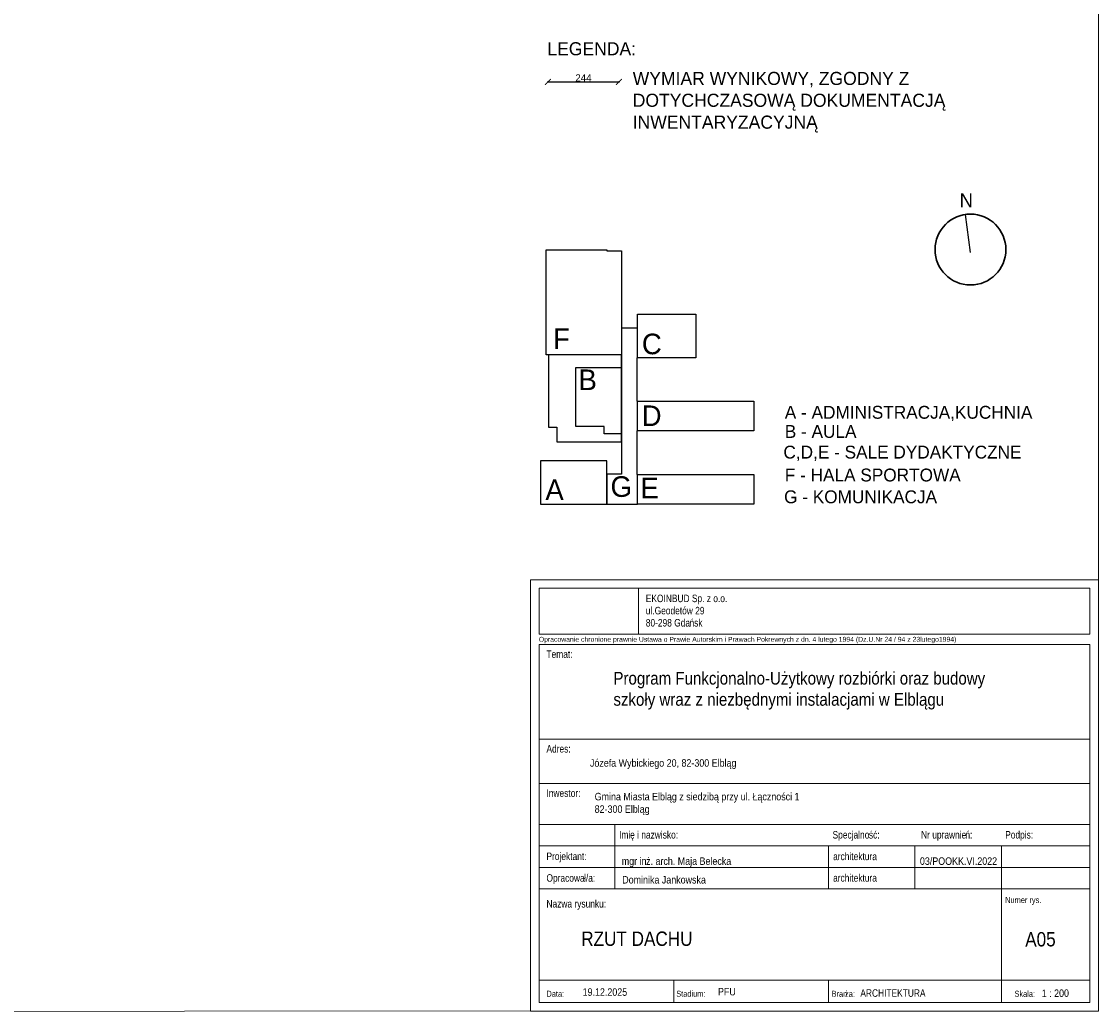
# Model space of a CAD drawing. Header units: centimetres. Extents: x -17621 to 77377, y -18613 to 66.
# Tile 173 of 173: x 73681 to 77377, y -18592 to -15190. Entities that reach past the tile are written whole.
import ezdxf

# ---------------------------------------------------------------- set-up
doc = ezdxf.new("R2010")
doc.units = ezdxf.units.CM
doc.layers.add('0-wymiarowanie rys.CAD', color=5, linetype='Continuous', lineweight=0, true_color=0x0000ff)
doc.layers.add('a_inwentaryzacja', color=141, linetype='Continuous', lineweight=0)
doc.layers.add('Title Blocks', color=7, linetype='Continuous', lineweight=9)
for name, color, linetype in [('PDF3_WIDOKOWA', 7, 'Continuous'), ('PDF_A200 ELEMENTY GŁÓWNE', 7, 'Continuous'), ('PDF_A210 ŚCIANY ZEWNĘTRZNE', 7, 'Continuous'), ('PDF_Text', 7, 'Continuous')]:
    doc.layers.add(name, color=color, linetype=linetype)
doc.styles.add('Arial_10', font='arial.ttf', dxfattribs={"width": 0.85, "height": 0.22})
doc.styles.add('Arial_11', font='arial.ttf', dxfattribs={"width": 0.85, "height": 0.25})
doc.styles.add('Arial_5', font='arial.ttf', dxfattribs={"width": 0.8, "height": 0.13})
doc.styles.add('Arial_6', font='arial.ttf', dxfattribs={"height": 0.085})
doc.styles.add('Arial_7', font='arial.ttf', dxfattribs={"width": 0.8, "height": 0.105})
doc.styles.add('Arial_9', font='arial.ttf', dxfattribs={"width": 0.85, "height": 0.13})
doc.styles.add('PDF Century Gothic', font='GOTHIC.TTF')
doc.dimstyles.new('ISO-25', dxfattribs={"dimtxt": 25, "dimasz": 20, "dimexe": 0.6, "dimexo": 0.375, "dimtad": 1, "dimdec": 0, "dimtxsty": 'PDF Century Gothic', "dimblk": 'ARCHTICK', "dimcen": 2.5, "dimadec": 1, "dimazin": 0, "dimtfac": 1, "dimtdec": 0, "dimtmove": 0, "dimatfit": 3, "dimldrblk": 'ARCHTICK', "dimfxl": 2, "dimfxlon": 1, "dimarcsym": 0})

# ---------------------------------------------------------------- blocks, each defined once
blk = doc.blocks.new('Arkusz - Rzut_ przekrój_ elewacja-1192259-RZUT DACHU')
at = {"layer": 'Title Blocks'}
for p, q in [((19.601, 0.075), (29.45, 0.075)), ((19.601, -7.404), (19.601, 0.075)), ((29.45, 0.075), (29.45, -7.404)), ((19.751, -0.072), (29.299, -0.072)), ((19.751, -0.072), (19.751, -0.872)), ((21.473, -0.072), (21.473, -0.872)), ((29.299, -0.072), (29.299, -0.872)), ((19.751, -0.872), (29.299, -0.872)), ((19.751, -1.048), (29.299, -1.048)), ((19.751, -1.048), (19.751, -7.254)), ((29.299, -1.048), (29.299, -7.254)), ((19.751, -2.689), (29.299, -2.689)), ((19.751, -3.458), (29.299, -3.458)), ((19.751, -4.168), (29.299, -4.168)), ((21.067, -4.168), (21.067, -5.286)), ((19.751, -4.54), (29.299, -4.54)), ((24.767, -4.54), (24.767, -5.286)), ((26.267, -4.54), (26.267, -5.286)), ((27.767, -4.54), (27.767, -7.254)), ((19.751, -4.913), (29.299, -4.913)), ((19.751, -5.286), (29.299, -5.286)), ((19.751, -5.286), (29.299, -5.286)), ((19.751, -6.87), (29.299, -6.87)), ((22.086, -6.87), (22.086, -7.254)), ((24.767, -6.87), (24.767, -7.254)), ((19.751, -7.254), (29.299, -7.254)), ((19.601, -7.404), (29.45, -7.404))]:
    blk.add_line(p, q, dxfattribs=at)
at = {"layer": 'Title Blocks', "attachment_point": 1}
for s, insert, char_height, width, style in [('EKOINBUD Sp. z o.o.', (21.602, -0.184), 0.13, 1.69958, 'Arial_5'), ('ul.Geodetów 29', (21.602, -0.396), 0.13, 1.21856, 'Arial_5'), ('80-298 Gda', (21.602, -0.607), 0.13, 0.91713, 'Arial_5'), ('ńsk', (22.359, -0.607), 0.13, 0.27578, 'Arial_5'), ('Opracowanie chronione prawnie Ustawa o Prawie Autorskim i Prawach Pokrewnych z dn. 4 lutego 1994 (Dz.U.Nr 24 / 94 z 23lutego1994)', (19.747, -0.916), 0.085, 9.17932, 'Arial_6'), ('Temat:', (19.88, -1.151), 0.13, 0.53873, 'Arial_5'), ('Adres:', (19.88, -2.792), 0.13, 0.50667, 'Arial_5'), ('Inwestor:', (19.88, -3.561), 0.13, 0.7119, 'Arial_5'), ('Imi', (21.139, -4.283), 0.13, 0.23089, 'Arial_5'), ('ę i nazwisko:', (21.33, -4.283), 0.13, 1.00051, 'Arial_5'), ('Specjalno', (24.84, -4.283), 0.13, 0.76321, 'Arial_5'), ('ść:', (25.47, -4.283), 0.13, 0.23089, 'Arial_5'), ('Nr uprawnie', (26.375, -4.283), 0.13, 0.92996, 'Arial_5'), ('ń:', (27.143, -4.283), 0.13, 0.14751, 'Arial_5'), ('Podpis:', (27.833, -4.283), 0.13, 0.57722, 'Arial_5'), ('Projektant:', (19.88, -4.656), 0.13, 0.83376, 'Arial_5'), ('architektura', (24.85, -4.658), 0.13, 1.26346, 'Arial_5'), ('Opracowa', (19.88, -5.032), 0.13, 0.78886, 'Arial_5'), ('ł/a:', (20.531, -5.032), 0.13, 0.2373, 'Arial_5'), ('architektura', (24.85, -5.03), 0.13, 1.26346, 'Arial_5'), ('Nazwa rysunku:', (19.88, -5.479), 0.13, 1.23781, 'Arial_5'), ('Numer rys.', (27.833, -5.427), 0.105, 0.64776, 'Arial_7'), ('Data:', (19.88, -7.052), 0.105, 0.32709, 'Arial_7'), ('Stadium:', (22.13, -7.052), 0.105, 0.51949, 'Arial_7'), ('Bran', (24.823, -7.053), 0.105, 0.28219, 'Arial_7'), ('ża:', (25.056, -7.053), 0.105, 0.17316, 'Arial_7'), ('ARCHITEKTURA', (25.322, -7.027), 0.13, 1.34684, 'Arial_5'), ('Skala:', (27.994, -7.053), 0.105, 0.37198, 'Arial_7')]:
    blk.add_mtext(s, dxfattribs=dict(at, insert=insert, char_height=char_height, width=width, style=style))
blk = doc.blocks.new('_ArchTick')
at = {"color": 0, "linetype": 'ByBlock', "const_width": 0.15}
blk.add_lwpolyline([(-0.5, -0.5), (0.5, 0.5)], dxfattribs=at)
blk = doc.blocks.new('*D1181')
at = {"layer": '0-wymiarowanie rys.CAD', "color": 0, "linetype": 'Continuous', "lineweight": -2, "transparency": 16777216}
for p, q in [((75487.2, -15395.2), (75487.2, -15397.8)), ((75487.2, -15397.2), (75731.3, -15397.2)), ((75731.3, -15395.2), (75731.3, -15397.8))]:
    blk.add_line(p, q, dxfattribs=at)
at = {"layer": 'Defpoints', "color": 0, "linetype": 'Continuous', "transparency": 16777216}
for p in [(75487.2, -15284.2), (75731.3, -15284.2), (75731.3, -15397.2)]:
    blk.add_point(p, dxfattribs=at)
at = {"layer": '0-wymiarowanie rys.CAD', "color": 0, "linetype": 'Continuous', "lineweight": -2, "transparency": 16777216, "xscale": 20, "yscale": 20, "zscale": 20, "rotation": 180}
blk.add_blockref('_ArchTick', (75487.2, -15397.2), dxfattribs=at)
at = {"layer": '0-wymiarowanie rys.CAD', "color": 0, "linetype": 'Continuous', "lineweight": -2, "transparency": 16777216, "xscale": 20, "yscale": 20, "zscale": 20}
blk.add_blockref('_ArchTick', (75731.3, -15397.2), dxfattribs=at)
at = {"layer": '0-wymiarowanie rys.CAD', "color": 0, "linetype": 'Continuous', "transparency": 16777216, "insert": (75609.3, -15383.7), "char_height": 25, "attachment_point": 5, "style": 'PDF Century Gothic'}
blk.add_mtext('244', dxfattribs=at)

msp = doc.modelspace()

# ---------------------------------------------------------------- linework, layer by layer
at = {"layer": 'a_inwentaryzacja', "color": 0, "linetype": 'Continuous', "lineweight": 25}
msp.add_line((76937.7, -15983.4), (76920.9, -15852.5), dxfattribs=at)
at = {"layer": 'a_inwentaryzacja', "lineweight": 25}
for points in [[(75691.8, -16846.7), (75795, -16847.4), (75795, -16745), (75794.2, -16745), (75794.2, -16594.7), (75795, -16594.7), (75795, -16493.8), (75794.2, -16493.8), (75794.2, -16345), (75795, -16345), (75795, -16243.3), (75740.4, -16243.3), (75740.4, -16334.5), (75740.4, -16632.8), (75740.4, -16744.2), (75689.5, -16744.2), (75689.5, -16846.7)], [(75518.3, -16632.8), (75740.4, -16632.8), (75740.4, -16334.5), (75489.2, -16334.5), (75489.2, -16582.7), (75518.3, -16582.7)]]:
    msp.add_lwpolyline(points, close=True, dxfattribs=at)
at = {"layer": 'PDF3_WIDOKOWA', "color": 7, "lineweight": 5, "true_color": 0xffffff}
msp.add_lwpolyline([(61688.1, -18591.8), (61688.1, -5667.4), (77376.9, -5662.4), (77376.9, -18586.8)], close=True, dxfattribs=at)
at = {"layer": 'PDF_A200 ELEMENTY GŁÓWNE', "lineweight": 30}
msp.add_circle((76937.6, -15972.9), 121.6, dxfattribs=at)
at = {"layer": 'PDF_A210 ŚCIANY ZEWNĘTRZNE', "lineweight": 25}
for points in [[(75481.7, -15973.4), (75689.5, -15973.4), (75689.5, -15977.1), (75740.4, -15977.1), (75740.4, -16334.5), (75688.1, -16334.5), (75481.7, -16334.5)], [(75795, -16194.7), (75995.3, -16194.7), (75995.3, -16345), (75795, -16345)], [(75740.4, -16605.9), (75680.6, -16605.9), (75680.6, -16580.5), (75582.6, -16580.5), (75582.6, -16377.9), (75740.4, -16377.9)], [(76194.2, -16594.7), (75795, -16594.7), (75795, -16493.8), (76194.2, -16493.8)], [(75462.3, -16846.7), (75689.5, -16846.7), (75689.5, -16698.6), (75462.3, -16698.6)], [(76194.2, -16846.7), (75795, -16846.7), (75795, -16745), (76194.2, -16745)]]:
    msp.add_lwpolyline(points, close=True, dxfattribs=at)

# ---------------------------------------------------------------- block references
at = {"layer": 'Title Blocks', "xscale": 197.9699650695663, "yscale": 197.9699650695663, "zscale": 197.9699650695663}
msp.add_blockref('Arkusz - Rzut_ przekrój_ elewacja-1192259-RZUT DACHU', (71546.7, -17121.1), dxfattribs=at)

# ---------------------------------------------------------------- texts
at = {"layer": 'PDF_Text', "attachment_point": 4, "style": 'PDF Century Gothic'}
for s, insert, char_height in [('LEGENDA:', (75485.5, -15283.9), 45), ('N', (76900.3, -15803.8), 47.6)]:
    msp.add_mtext(s, dxfattribs=dict(at, insert=insert, char_height=char_height))
at = {"layer": 'PDF_Text', "insert": (75778.4, -15467.1), "char_height": 45.004, "width": 1344.766, "attachment_point": 4, "style": 'PDF Century Gothic'}
msp.add_mtext('WYMIAR WYNIKOWY, ZGODNY Z DOTYCHCZASOWĄ DOKUMENTACJĄ INWENTARYZACYJNĄ', dxfattribs=at)
at = {"layer": 'PDF_Text', "lineweight": 25, "attachment_point": 4, "style": 'PDF Century Gothic'}
for s, insert, char_height in [('F', (75504.8, -16278.7), 70.7), ('C', (75809.8, -16297.4), 70.7), ('B', (75592.3, -16420), 70.7), ('D', (75809.1, -16543.4), 70.7), ('A - ADMINISTRACJA,KUCHNIA', (76300.3, -16535.7), 44.17), ('B - AULA', (76300.3, -16597.7), 44.17), ('C,D,E - SALE DYDAKTYCZNE', (76295.6, -16672.4), 44.17), ('G', (75702.2, -16787.1), 70.7), ('F - HALA SPORTOWA', (76300.3, -16747.2), 44.17), ('A', (75478.6, -16797.6), 70.7), ('E', (75804.6, -16791.6), 70.7), ('G - KOMUNIKACJA', (76297.9, -16822), 44.17)]:
    msp.add_mtext(s, dxfattribs=dict(at, insert=insert, char_height=char_height))
at = {"layer": 'Title Blocks', "attachment_point": 1}
for s, insert, char_height, width, style in [('Program Funkcjonalno-Użytkowy rozbiórki oraz budowy szkoły wraz z niezbędnymi instalacjami w Elblągu', (75712.1, -17422.7), 43.553, 1417.836, 'Arial_10'), ('Józefa Wybickiego 20, 82-300 Elbląg', (75631.6, -17722.5), 25.736, 678.565, 'Arial_9'), ('Gmina Miasta Elbląg z siedzibą przy ul. Łączności 1 82-300 Elbląg ', (75647.8, -17837.9), 25.736, 715.827, 'Arial_9'), ('mgr in', (75740.8, -18059.4), 25.74, 101.178, 'Arial_9'), ('ż. arch. Maja Belecka', (75824.3, -18059.4), 25.736, 353.447, 'Arial_9'), ('03/POOKK.VI.2022', (76764.1, -18059.4), 25.736, 315.674, 'Arial_9'), ('Dominika Jankowska', (75742.5, -18123.4), 25.736, 437.087, 'Arial_9'), ('RZUT DACHU', (75601.7, -18313.9), 49.49, 462.719, 'Arial_11'), ('19.12.2025', (75606.4, -18508.9), 25.74, 183.469, 'Arial_9'), ('PFU', (76071, -18507.5), 25.74, 44.518, 'Arial_9')]:
    msp.add_mtext(s, dxfattribs=dict(at, insert=insert, char_height=char_height, width=width, style=style))
at = {"layer": 'Title Blocks', "attachment_point": 1, "rotation": 0.4748}
for s, insert, char_height, width, style in [('A05', (77125.2, -18316.3), 49.49, 176.724, 'Arial_11'), (' 1 : 200', (77173.6, -18513.4), 25.74, 124.111, 'Arial_9')]:
    msp.add_mtext(s, dxfattribs=dict(at, insert=insert, char_height=char_height, width=width, style=style))

# ---------------------------------------------------------------- dimensions: what is measured, and where the dimension line sits
at = {"layer": '0-wymiarowanie rys.CAD', "linetype": 'Continuous'}
dim = msp.add_linear_dim(base=(75731.3, -15397.2), p1=(75487.2, -15284.2), p2=(75731.3, -15284.2), dimstyle='ISO-25', dxfattribs=at)
dim.commit()
dim.dimension.update_dxf_attribs({"geometry": '*D1181', "text_midpoint": (75609.3, -15383.7)})

doc.saveas('drawing.dxf')
